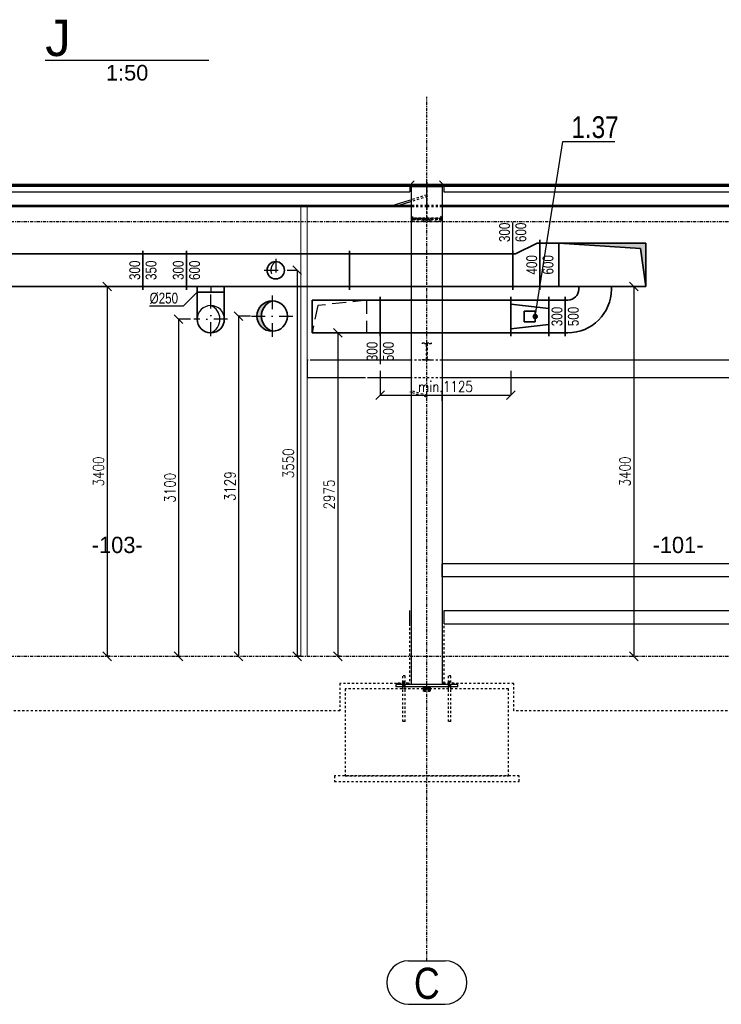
# Model space of a CAD drawing. Header units: millimetres. Extents: x 161070 to 520640, y 9197 to 248394.
# Tile 33 of 137: x 196154 to 202605, y 81153 to 90207. Entities that reach past the tile are written whole.
import ezdxf
from ezdxf.enums import TextEntityAlignment as Align

# ---------------------------------------------------------------- set-up
doc = ezdxf.new("R2010")
doc.units = ezdxf.units.MM
doc.header["$LTSCALE"] = 10
for name, pattern in [('DASHDOT', [25.4, 12.7, -6.35, 0, -6.35]), ('DASHED', [19.05, 12.7, -6.35]), ('DXK_LINE_DOT2', [3.9198, 1.9599, -1.9599]), ('DXK_LINE_DOT3', [5.9187, 2.979, -0.9799, 0.9799, -0.9799])]:
    doc.linetypes.add(name, pattern=pattern)
doc.layers.get('Defpoints').update_dxf_attribs({"color": 252})
for name, color, linetype in [('VZT CM', 1, 'Continuous'), ('VZT Odvod-pozice_odkaz', 7, 'Continuous'), ('VZT Odvod-pozice_text', 7, 'Continuous')]:
    doc.layers.add(name, color=color, linetype=linetype)
doc.layers.add('VZT Odvod', color=5, linetype='Continuous', lineweight=35)
doc.layers.add('VZT-koty', color=4, linetype='Continuous', lineweight=25)
doc.styles.add('Arial', font='arial.ttf')
doc.styles.add('Arial Narrow', font='ARIALN.TTF', dxfattribs={"height": 0.2})
doc.styles.add('laplan N', font='txt')
doc.styles.add('Romans', font='romans.shx', dxfattribs={"width": 0.8})
doc.styles.get("Standard").update_dxf_attribs({"font": 'ic-simplex.shx', "width": 0.8})
doc.dimstyles.new('CADKON', dxfattribs={"dimscale": 50, "dimtxt": 2.5, "dimasz": 2.5, "dimexe": 1.8, "dimexo": 5, "dimgap": 0.6, "dimtad": 1, "dimrnd": 1, "dimtxsty": 'Standard', "dimblk1": 'ARCHTICK', "dimblk2": 'ARCHTICK', "dimsah": 1, "dimcen": 2.5, "dimadec": 1, "dimazin": 2, "dimtfac": 1, "dimtdec": 4, "dimtix": 1, "dimtmove": 1, "dimatfit": 3, "dimldrblk": 'OPEN30', "dimfxl": 5, "dimtolj": 1, "dimarcsym": 0})
doc.dimstyles.new('Standa 50', dxfattribs={"dimtxt": 100, "dimasz": 80, "dimexe": 0, "dimexo": 30, "dimgap": 30, "dimtad": 1, "dimdec": 0, "dimrnd": 1, "dimdsep": 46, "dimtxsty": 'Romans', "dimblk": 'OBLIQUE', "dimcen": 0, "dimclrd": 256, "dimclre": 256, "dimclrt": 256, "dimadec": 0, "dimazin": 0, "dimtfac": 1, "dimtdec": 0, "dimtofl": 0, "dimtmove": 0, "dimatfit": 3, "dimldrblk": 'OBLIQUE', "dimfxl": 1, "dimtvp": 1.1, "dimtolj": 1, "dimlwd": -1, "dimlwe": -1, "dimarcsym": 0})

# ---------------------------------------------------------------- blocks, each defined once
blk = doc.blocks.new('*U2450', base_point=(400, 175))
at = {"color": 0, "linetype": 'ByBlock', "lineweight": -2}
for p, q in [((0, 975), (0, 175)), ((400, 975), (0, 975)), ((50, 925), (0, 175)), ((50, 925), (400, 975)), ((400, 175), (400, 975)), ((0, 175), (400, 175)), ((0, 175), (0, 0)), ((400, 0), (400, 175)), ((0, 0), (-30, 0)), ((0, 0), (400, 0)), ((400, 0), (430, 0))]:
    blk.add_line(p, q, dxfattribs=at)
at = {"color": 0, "lineweight": -2}
for points in [[(50, 925), (0, 975), (0, 175)], [(50, 925), (400, 975), (0, 975)], [(50, 925), (400, 975), (400, 975)]]:
    blk.add_solid(points, dxfattribs=at)
blk = doc.blocks.new('*U2452')
at = {"color": 0, "linetype": 'ByBlock', "lineweight": -2}
for p, q in [((0, 0), (0, 30)), ((0, 0), (0, 0)), ((0, -400), (0, 0)), ((0, 0), (250, 0)), ((250, 0), (250, 30)), ((250, 0), (250, 0)), ((250, 0), (250, -300)), ((225, -300), (25, -400)), ((225, -300), (250, -300)), ((250, -300), (250, -330)), ((250, -300), (250, -300)), ((25, -400), (0, -400)), ((0, -400), (0, -400)), ((0, -400), (0, -430))]:
    blk.add_line(p, q, dxfattribs=at)
blk = doc.blocks.new('*U2454')
at = {"color": 0, "linetype": 'ByBlock'}
for p, q in [((0, 300), (0, 330)), ((1500, 300), (0, 300)), ((0, 300), (0, 0)), ((1500, 300), (1500, 330)), ((1500, 0), (1500, 300)), ((0, 0), (1500, 0)), ((0, 0), (0, -30)), ((1500, 0), (1500, -30))]:
    blk.add_line(p, q, dxfattribs=at)
blk = doc.blocks.new('*U2459', base_point=(400, 400))
at = {"color": 0, "linetype": 'ByBlock', "lineweight": -2}
for p, q in [((-25, 400), (-25, 430)), ((0, 400), (-25, 400)), ((-25, 100), (-25, 400)), ((0, 100), (-25, 100)), ((-25, 100), (-25, 70)), ((100, 0), (100, -25)), ((400, 0), (400, -25)), ((70, -25), (430, -25)), ((100, -25), (400, -25))]:
    blk.add_line(p, q, dxfattribs=at)
for radius in [400, 100]:
    blk.add_arc((0, 0), radius, 0, 90, dxfattribs=at)
blk = doc.blocks.new('*U2460', base_point=(300, 0))
at = {"color": 0, "linetype": 'ByBlock', "lineweight": -2}
for p, q in [((0, 625), (0, 125)), ((300, 625), (0, 625)), ((300, 125), (300, 625)), ((0, 125), (0, 0)), ((300, 0), (300, 125)), ((0, 0), (-30, 0)), ((0, 0), (300, 0)), ((300, 0), (330, 0))]:
    blk.add_line(p, q, dxfattribs=at)
at = {"color": 2, "linetype": 'DASHED', "lineweight": 25}
blk.add_line((0, 125), (300, 125), dxfattribs=at)
blk.add_lwpolyline([(0, 125), (50, 575), (300, 625)], dxfattribs=at)
blk = doc.blocks.new('*U2462')
at = {"color": 0, "linetype": 'ByBlock'}
for p, q in [((0, 300), (0, 330)), ((1200, 300), (0, 300)), ((0, 300), (0, 0)), ((1200, 300), (1200, 330)), ((1200, 0), (1200, 300)), ((0, 0), (1200, 0)), ((0, 0), (0, -30)), ((1200, 0), (1200, -30))]:
    blk.add_line(p, q, dxfattribs=at)
blk = doc.blocks.new('*U2464', base_point=(0, 300))
at = {"color": 0, "linetype": 'ByBlock'}
for p, q in [((0, 300), (0, 330)), ((150, 300), (0, 300)), ((0, 300), (0, 0)), ((150, 300), (150, 330)), ((150, 0), (150, 300)), ((0, 0), (0, -30)), ((0, 0), (150, 0)), ((150, 0), (150, -30))]:
    blk.add_line(p, q, dxfattribs=at)
blk = doc.blocks.new('*U2465')
at = {"linetype": 'ByBlock', "lineweight": -2, "transparency": 33554687}
blk.add_hatch(color=0, dxfattribs=at).paths.add_polyline_path([(0, 140, 0.414214), (-140, 0, 0.414214), (0, -140, -0.704719)])
at = {"color": 2, "linetype": 'DASHDOT', "lineweight": 25}
for p, q in [((0, 190), (0, -190)), ((-190, 0), (190, 0))]:
    blk.add_line(p, q, dxfattribs=at)
at = {"color": 0, "linetype": 'ByBlock', "lineweight": -2}
blk.add_circle((0, 0), 140, dxfattribs=at)
blk.add_arc((50, 0), 148.7, 109.65382, 250.34618, dxfattribs=at)
blk = doc.blocks.new('*U2418', base_point=(125, 0))
at = {"color": 2, "linetype": 'DASHDOT', "lineweight": 25}
for p, q in [((0, 405), (0, 0)), ((-155, 250), (155, 250))]:
    blk.add_line(p, q, dxfattribs=at)
at = {"color": 0, "linetype": 'ByBlock', "lineweight": -2}
for p, q in [((-125, 0), (-125, 250)), ((125, 0), (125, 250)), ((-125, 0), (125, 0))]:
    blk.add_line(p, q, dxfattribs=at)
blk.add_arc((0, 250), 125, 0, 180, dxfattribs=at)
at = {"color": 2, "lineweight": 25}
for centre, radius, start, end in [((50, 250), 134.6, 111.80141, 248.19859), ((0, 250), 125, 180, 0)]:
    blk.add_arc(centre, radius, start, end, dxfattribs=at)
blk = doc.blocks.new('*U2467', base_point=(50, 250))
at = {"color": 0, "linetype": 'ByBlock', "lineweight": -2}
for p, q in [((0, 250), (0, 0)), ((50, 250), (0, 250)), ((50, 0), (50, 250)), ((0, 0), (50, 0))]:
    blk.add_line(p, q, dxfattribs=at)
at = {"color": 2, "linetype": 'DASHDOT', "lineweight": 25}
blk.add_line((0, 125), (50, 125), dxfattribs=at)
blk = doc.blocks.new('*U2483')
at = {"color": 2, "linetype": 'DASHDOT', "lineweight": 25}
for p, q in [((0, 105), (0, -105)), ((-105, 0), (105, 0))]:
    blk.add_line(p, q, dxfattribs=at)
at = {"color": 0, "linetype": 'ByBlock', "lineweight": -2}
blk.add_circle((0, 0), 80, dxfattribs=at)
at = {"color": 2, "linetype": 'DASHED', "lineweight": 25}
blk.add_arc((50, 0), 94.3, 122.00538, 237.99462, dxfattribs=at)
blk = doc.blocks.new('_OBLIQUE')
at = {"color": 0, "linetype": 'ByBlock'}
blk.add_line((-0.5, -0.5), (0.5, 0.5), dxfattribs=at)
blk = doc.blocks.new('*D2484')
at = {"layer": 'Defpoints', "color": 0}
for p in [(198584.3, 87902.5), (198703.5, 84352.5), (198703.5, 84352.5)]:
    blk.add_point(p, dxfattribs=at)
at = {"layer": 'VZT-koty'}
for p, q in [((198614.3, 87902.5), (198703.5, 87902.5)), ((198703.5, 87902.5), (198703.5, 84352.5)), ((198733.5, 84352.5), (198703.5, 84352.5))]:
    blk.add_line(p, q, dxfattribs=at)
at = {"layer": 'VZT-koty', "xscale": 80, "yscale": 80, "zscale": 80}
for p, rotation in [((198703.5, 87902.5), 90), ((198703.5, 84352.5), 270)]:
    blk.add_blockref('_OBLIQUE', p, dxfattribs=dict(at, rotation=rotation))
at = {"layer": 'VZT-koty', "insert": (198623.5, 86127.5), "char_height": 100, "attachment_point": 5, "rotation": 90, "style": 'Romans'}
blk.add_mtext('\\A1;3550', dxfattribs=at)
blk = doc.blocks.new('*D2485')
at = {"layer": 'Defpoints', "color": 0}
for p in [(196952.6, 87752.5), (196952.6, 84352.5), (196957.6, 84352.5)]:
    blk.add_point(p, dxfattribs=at)
at = {"layer": 'VZT-koty'}
for p, q in [((196982.6, 87752.5), (196957.6, 87752.5)), ((196957.6, 87752.5), (196957.6, 84352.5)), ((196982.6, 84352.5), (196957.6, 84352.5))]:
    blk.add_line(p, q, dxfattribs=at)
at = {"layer": 'VZT-koty', "xscale": 80, "yscale": 80, "zscale": 80}
for p, rotation in [((196957.6, 87752.5), 90), ((196957.6, 84352.5), 270)]:
    blk.add_blockref('_OBLIQUE', p, dxfattribs=dict(at, rotation=rotation))
at = {"layer": 'VZT-koty', "insert": (196877.6, 86052.5), "char_height": 100, "attachment_point": 5, "rotation": 90, "style": 'Romans'}
blk.add_mtext('\\A1;3400', dxfattribs=at)
blk = doc.blocks.new('*D2486')
at = {"layer": 'Defpoints', "color": 0}
for p in [(197755.1, 87452.5), (197614.9, 84352.5), (197614.9, 84352.5)]:
    blk.add_point(p, dxfattribs=at)
at = {"layer": 'VZT-koty'}
for p, q in [((197725.1, 87452.5), (197614.9, 87452.5)), ((197614.9, 87452.5), (197614.9, 84352.5)), ((197584.9, 84352.5), (197614.9, 84352.5))]:
    blk.add_line(p, q, dxfattribs=at)
at = {"layer": 'VZT-koty', "xscale": 80, "yscale": 80, "zscale": 80}
for p, rotation in [((197614.9, 87452.5), 90), ((197614.9, 84352.5), 270)]:
    blk.add_blockref('_OBLIQUE', p, dxfattribs=dict(at, rotation=rotation))
at = {"layer": 'VZT-koty', "insert": (197534.9, 85902.5), "char_height": 100, "attachment_point": 5, "rotation": 90, "style": 'Romans'}
blk.add_mtext('\\A1;3100', dxfattribs=at)
blk = doc.blocks.new('*D2487')
at = {"layer": 'Defpoints', "color": 0}
for p in [(198305.9, 87481.5), (198166.7, 84352.5), (198166.7, 84352.5)]:
    blk.add_point(p, dxfattribs=at)
at = {"layer": 'VZT-koty'}
for p, q in [((198275.9, 87481.5), (198166.7, 87481.5)), ((198166.7, 87481.5), (198166.7, 84352.5)), ((198136.7, 84352.5), (198166.7, 84352.5))]:
    blk.add_line(p, q, dxfattribs=at)
at = {"layer": 'VZT-koty', "xscale": 80, "yscale": 80, "zscale": 80}
for p, rotation in [((198166.7, 87481.5), 90), ((198166.7, 84352.5), 270)]:
    blk.add_blockref('_OBLIQUE', p, dxfattribs=dict(at, rotation=rotation))
at = {"layer": 'VZT-koty', "insert": (198086.7, 85917), "char_height": 100, "attachment_point": 5, "rotation": 90, "style": 'Romans'}
blk.add_mtext('\\A1;3129', dxfattribs=at)
blk = doc.blocks.new('*D2488')
at = {"layer": 'Defpoints', "color": 0}
for p in [(199074.1, 87327.5), (199074.1, 84352.5), (199079.2, 84352.5)]:
    blk.add_point(p, dxfattribs=at)
at = {"layer": 'VZT-koty'}
for p, q in [((199104.1, 87327.5), (199079.2, 87327.5)), ((199079.2, 87327.5), (199079.2, 84352.5)), ((199104.1, 84352.5), (199079.2, 84352.5))]:
    blk.add_line(p, q, dxfattribs=at)
at = {"layer": 'VZT-koty', "xscale": 80, "yscale": 80, "zscale": 80}
for p, rotation in [((199079.2, 87327.5), 90), ((199079.2, 84352.5), 270)]:
    blk.add_blockref('_OBLIQUE', p, dxfattribs=dict(at, rotation=rotation))
at = {"layer": 'VZT-koty', "insert": (198999.2, 85840), "char_height": 100, "attachment_point": 5, "rotation": 90, "style": 'Romans'}
blk.add_mtext('\\A1;2975', dxfattribs=at)
blk = doc.blocks.new('*D2489')
at = {"layer": 'Defpoints', "color": 0}
for p in [(201804.2, 87752.5), (201799.2, 84352.5), (201804.2, 84352.5)]:
    blk.add_point(p, dxfattribs=at)
at = {"layer": 'VZT-koty'}
for p, q in [((201774.2, 87752.5), (201799.2, 87752.5)), ((201799.2, 87752.5), (201799.2, 84352.5)), ((201774.2, 84352.5), (201799.2, 84352.5))]:
    blk.add_line(p, q, dxfattribs=at)
at = {"layer": 'VZT-koty', "xscale": 80, "yscale": 80, "zscale": 80}
for p, rotation in [((201799.2, 87752.5), 90), ((201799.2, 84352.5), 270)]:
    blk.add_blockref('_OBLIQUE', p, dxfattribs=dict(at, rotation=rotation))
at = {"layer": 'VZT-koty', "insert": (201719.2, 86052.5), "char_height": 100, "attachment_point": 5, "rotation": 90, "style": 'Romans'}
blk.add_mtext('\\A1;3400', dxfattribs=at)
blk = doc.blocks.new('*U2495', base_point=(0, 300))
at = {"color": 0, "linetype": 'ByBlock', "lineweight": -2}
for p, q in [((0, 300), (0, 330)), ((0, 0), (0, 300)), ((0, 300), (400, 300)), ((0, 300), (0, 300)), ((400, 300), (400, 330)), ((400, 300), (400, 0)), ((400, 300), (400, 300)), ((0, 0), (0, 0)), ((0, 0), (0, -30)), ((400, 0), (0, 0)), ((400, 0), (400, -30)), ((400, 0), (400, 0))]:
    blk.add_line(p, q, dxfattribs=at)
blk = doc.blocks.new('*U2506')
at = {"color": 0, "linetype": 'ByBlock'}
for p, q in [((0, 300), (0, 330)), ((1400, 300), (0, 300)), ((0, 300), (0, 0)), ((1400, 300), (1400, 330)), ((1400, 0), (1400, 300)), ((0, 0), (1400, 0)), ((0, 0), (0, -30)), ((1400, 0), (1400, -30))]:
    blk.add_line(p, q, dxfattribs=at)
blk = doc.blocks.new('*D3227')
at = {"layer": 'Defpoints', "color": 0}
for p in [(199468.5, 87327.5), (200668.5, 87327.5), (200668.5, 86753.3)]:
    blk.add_point(p, dxfattribs=at)
at = {"layer": 'VZT-koty'}
for p, q in [((199468.5, 86977.5), (199468.5, 86753.3)), ((200668.5, 86977.5), (200668.5, 86753.3)), ((199468.5, 86753.3), (200668.5, 86753.3))]:
    blk.add_line(p, q, dxfattribs=at)
at = {"layer": 'VZT-koty', "xscale": 80, "yscale": 80, "zscale": 80, "rotation": 180}
blk.add_blockref('_OBLIQUE', (199468.5, 86753.3), dxfattribs=at)
at = {"layer": 'VZT-koty', "xscale": 80, "yscale": 80, "zscale": 80}
blk.add_blockref('_OBLIQUE', (200668.5, 86753.3), dxfattribs=at)
at = {"layer": 'VZT-koty', "insert": (200068.5, 86833.3), "char_height": 100, "attachment_point": 5, "style": 'Romans'}
blk.add_mtext('\\A1;\\A1;min.1125', dxfattribs=at)
blk = doc.blocks.new('*U2463', base_point=(0, 175))
at = {"color": 0, "linetype": 'ByBlock', "lineweight": -2}
for p, q in [((-150, 350), (-150, 0)), ((150, 350), (-150, 350)), ((-75, 350), (-112.5, 0)), ((75, 350), (112.5, 0)), ((150, 0), (150, 350)), ((50, 225), (-50, 225)), ((-50, 225), (-50, 125)), ((50, 125), (50, 225)), ((-50, 125), (50, 125)), ((-150, 0), (150, 0))]:
    blk.add_line(p, q, dxfattribs=at)
blk = doc.blocks.new('_ArchTick')
at = {"color": 0, "const_width": 0.15}
blk.add_lwpolyline([(-0.5, -0.5), (0.5, 0.5)], dxfattribs=at)

msp = doc.modelspace()

# ---------------------------------------------------------------- linework, layer by layer
at = {"color": 252, "linetype": 'Continuous'}
for p, q in [((196388.7, 89835), (197893.8, 89835)), ((199897.2, 88691.2), (193897.2, 88691.2)), ((199897.2, 88684.7), (193897.2, 88684.7)), ((199757.2, 88676.2), (194037.2, 88676.2)), ((194052.2, 88674.7), (199742.2, 88674.7)), ((199742.2, 88676.2), (199742.2, 88624.7)), ((199757.2, 88701.9), (199780.7, 88724.1)), ((199757.2, 88701.9), (199757.2, 88671.7)), ((199757.2, 88683.7), (200037.2, 88683.7)), ((199757.2, 88671.2), (199757.2, 88671.7)), ((199757.2, 88671.7), (200037.2, 88671.7)), ((200037.2, 88671.2), (199757.2, 88671.2)), ((199757.2, 84092.5), (199757.2, 88671.2)), ((199897.2, 88684.7), (199897.2, 88691.2)), ((205897.2, 88691.2), (199897.2, 88691.2)), ((199897.2, 88691.2), (199897.2, 88684.7)), ((205897.2, 88684.7), (199897.2, 88684.7)), ((200037.2, 88701.9), (200013.6, 88724.1)), ((200037.2, 88671.7), (200037.2, 88701.9)), ((205847.2, 88676.2), (200037.2, 88676.2)), ((200037.2, 88671.7), (200037.2, 88671.2)), ((200037.2, 88671.2), (200037.2, 84092.5)), ((200052.2, 88676.2), (200052.2, 88624.7)), ((200052.2, 88674.7), (205832.2, 88674.7)), ((194052.2, 88624.7), (199742.2, 88624.7)), ((200052.2, 88624.7), (205832.2, 88624.7)), ((199757.2, 88493.6), (194037.2, 88493.6)), ((199757.2, 88485.1), (194037.2, 88485.1)), ((199576.5, 88496.7), (194217.9, 88496.7)), ((199733.1, 88544.8), (199575.8, 88496.5)), ((199757.2, 88535.5), (199630.3, 88496.5)), ((199757.2, 88496.7), (199630.9, 88496.7)), ((205894.4, 88496.7), (200037.2, 88496.7)), ((205894.4, 88493.6), (200037.2, 88493.6)), ((205847.2, 88485.1), (200037.2, 88485.1)), ((198797.2, 87072.3), (198797.2, 86912.5)), ((199757.2, 87074.5), (198844.3, 87074.5)), ((205797.2, 87074.5), (200037.2, 87074.5)), ((199316.9, 86912.5), (198797.2, 86912.5)), ((199757.2, 86912.5), (199371.4, 86912.5)), ((205797.2, 86912.5), (200037.2, 86912.5)), ((199757.2, 86702.5), (199757.2, 86782.5)), ((200037.2, 86702.5), (200037.2, 86782.5)), ((199757.2, 85082.5), (199757.2, 85202.5)), ((205917.2, 85202.5), (200037.2, 85202.5)), ((200037.2, 85082.5), (200037.2, 85202.5)), ((201397.2, 85202.5), (201317.2, 85202.5)), ((202477.2, 85202.5), (202397.2, 85202.5)), ((205917.2, 85082.5), (200037.2, 85082.5)), ((199737.2, 84772.5), (199737.2, 84652.5)), ((200057.2, 84772.5), (205997.2, 84772.5)), ((200057.2, 84652.5), (200057.2, 84772.5)), ((200057.2, 84652.5), (205997.2, 84652.5)), ((200182.2, 84092.5), (199612.2, 84092.5)), ((199612.2, 84092.5), (199612.2, 84072.5)), ((199867.2, 84072.5), (199612.2, 84072.5)), ((199627.2, 84092.5), (199627.2, 84102.5)), ((199675.2, 84052.5), (199675.2, 84072.5)), ((199677.2, 84092.5), (199677.2, 84102.5)), ((199699.2, 84052.5), (199699.2, 84072.5)), ((199727.2, 84092.5), (199727.2, 84102.5)), ((199867.2, 84062.5), (199867.2, 84072.5)), ((199867.2, 84072.5), (199927.2, 84072.5)), ((199927.2, 84062.5), (199867.2, 84062.5)), ((199867.2, 84054.5), (199867.2, 84062.5)), ((199867.2, 84062.5), (199927.2, 84062.5)), ((199867.2, 84052.5), (199867.2, 84054.5)), ((199867.2, 84054.5), (199927.2, 84054.5)), ((199927.2, 84054.5), (199867.2, 84054.5)), ((199927.2, 84072.5), (199927.2, 84062.5)), ((200182.2, 84072.5), (199927.2, 84072.5)), ((199927.2, 84062.5), (199927.2, 84054.5)), ((199927.2, 84052.5), (199927.2, 84054.5)), ((200057.2, 84104.5), (200047.2, 84104.5)), ((200047.2, 84092.5), (200047.2, 84104.5)), ((200095.2, 84052.5), (200095.2, 84072.5)), ((200097.2, 84092.5), (200097.2, 84102.5)), ((200119.2, 84052.5), (200119.2, 84072.5)), ((200147.2, 84092.5), (200147.2, 84102.5)), ((200182.2, 84072.5), (200182.2, 84092.5)), ((199728.8, 81552.5), (200065.5, 81552.5)), ((199728.8, 81152.5), (200065.5, 81152.5))]:
    msp.add_line(p, q, dxfattribs=at)
at = {"color": 252, "linetype": 'DXK_LINE_DOT3'}
for p, q in [((199897.2, 81552.5), (199897.2, 89497.5)), ((186897.2, 88352.5), (208897.7, 88352.5)), ((186897.2, 84352.5), (208897.7, 84352.5))]:
    msp.add_line(p, q, dxfattribs=at)
at = {"color": 252, "linetype": 'DXK_LINE_DOT2'}
for p, q in [((194052.2, 88677.9), (199742.2, 88677.9)), ((199742.2, 88677.9), (199742.2, 88676.2)), ((199757.2, 88687.7), (199757.2, 88688.6)), ((199757.2, 88688.6), (200037.2, 88688.6)), ((199893.2, 88687.7), (199757.2, 88687.7)), ((199757.2, 88687.7), (199757.2, 88672)), ((199897.2, 88676.2), (199757.2, 88676.2)), ((199757.2, 88671.7), (199757.2, 88672)), ((199757.2, 88672), (199893.2, 88672)), ((199893.2, 88712.1), (199893.2, 88381.9)), ((199893.2, 88688.6), (199901.2, 88688.6)), ((199893.2, 88672), (199893.2, 88687.7)), ((199897.2, 88485.1), (199897.2, 88684.7)), ((199897.2, 88684.7), (199897.2, 88485.1)), ((200037.2, 88676.2), (199897.2, 88676.2)), ((199901.2, 88381.9), (199901.2, 88712.1)), ((200037.2, 88687.7), (199901.2, 88687.7)), ((199901.2, 88687.7), (199901.2, 88672)), ((199901.2, 88672), (200037.2, 88672)), ((200037.2, 88688.6), (200037.2, 88687.7)), ((200037.2, 88687.7), (200037.2, 88671.7)), ((200052.2, 88677.9), (205832.2, 88677.9)), ((200052.2, 88677.9), (200052.2, 88676.2)), ((199894.8, 88594.5), (199733.1, 88544.8)), ((199899.5, 88579.2), (199757.2, 88535.5)), ((199894.8, 88594.5), (199899.5, 88579.2)), ((199575.8, 88496.5), (199539, 88485.1)), ((199630.9, 88496.7), (199576.5, 88496.7)), ((199630.3, 88496.5), (199593.4, 88485.1)), ((199897.2, 88496.7), (199757.2, 88496.7)), ((199897.2, 88493.6), (199757.2, 88493.6)), ((199897.2, 88485.1), (199757.2, 88485.1)), ((200037.2, 88496.7), (199897.2, 88496.7)), ((200037.2, 88493.6), (199897.2, 88493.6)), ((200037.2, 88485.1), (199897.2, 88485.1)), ((199757.2, 88384.6), (199779.3, 88405.5)), ((199757.2, 88384.6), (199757.2, 88370)), ((200037.2, 88381.9), (199757.2, 88381.9)), ((200037.2, 88370), (199757.2, 88370)), ((199762.9, 88353.4), (199762.9, 88381)), ((199762.9, 88381), (199867.2, 88381)), ((199867.2, 88381), (199892.9, 88379.3)), ((199892.9, 88355.1), (199892.9, 88379.3)), ((199893.2, 88381.9), (199901.2, 88381.9)), ((199901.5, 88379.3), (199927.2, 88381)), ((199901.5, 88355.1), (199901.5, 88379.3)), ((199927.2, 88381), (200031.5, 88381)), ((200037.2, 88384.6), (200015, 88405.5)), ((200031.5, 88353.4), (200031.5, 88381)), ((200037.2, 88370), (200037.2, 88384.6)), ((199867.2, 88365.4), (199762.9, 88365.4)), ((199762.9, 88353.4), (199867.2, 88353.4)), ((199892.9, 88367), (199867.2, 88365.4)), ((199867.2, 88353.4), (199867.2, 88365.4)), ((199867.2, 88353.4), (199892.9, 88355.1)), ((199927.2, 88365.4), (199901.5, 88367)), ((199901.5, 88355.1), (199927.2, 88353.4)), ((199927.2, 88353.4), (199927.2, 88365.4)), ((200031.5, 88365.4), (199927.2, 88365.4)), ((199927.2, 88353.4), (200031.5, 88353.4)), ((199856.2, 87227.1), (199856.2, 87234.5)), ((199856.2, 87234.5), (199938.2, 87234.5)), ((199894.7, 87227.1), (199856.2, 87227.1)), ((199894.7, 87081.9), (199894.7, 87227.1)), ((199938.2, 87227.1), (199899.7, 87227.1)), ((199899.7, 87227.1), (199899.7, 87081.9)), ((199938.2, 87234.5), (199938.2, 87227.1)), ((198797.2, 87074.5), (198797.2, 87072.3)), ((198844.3, 87074.5), (198797.2, 87074.5)), ((200037.2, 87074.5), (199757.2, 87074.5)), ((199856.2, 87074.5), (199856.2, 87081.9)), ((199856.2, 87081.9), (199894.7, 87081.9)), ((199938.2, 87074.5), (199856.2, 87074.5)), ((199899.7, 87081.9), (199938.2, 87081.9)), ((199938.2, 87081.9), (199938.2, 87074.5)), ((199371.4, 86912.5), (199316.9, 86912.5)), ((200037.2, 86912.5), (199757.2, 86912.5)), ((199894.8, 86734.9), (199739.8, 86782.5)), ((199899.5, 86750.2), (199757.2, 86793.9)), ((199899.5, 86750.2), (199894.8, 86734.9)), ((199737.2, 84652.5), (199737.2, 84102.5)), ((200057.2, 84102.5), (200057.2, 84652.5)), ((200057.2, 84652.5), (205997.2, 84652.5)), ((199699.2, 84172.5), (199675.2, 84172.5)), ((199675.2, 84072.5), (199675.2, 84172.5)), ((199687.2, 84068.5), (199687.2, 84128.5)), ((199699.2, 84072.5), (199699.2, 84172.5)), ((200119.2, 84172.5), (200095.2, 84172.5)), ((200095.2, 84072.5), (200095.2, 84172.5)), ((200107.2, 84068.5), (200107.2, 84128.5)), ((200119.2, 84072.5), (200119.2, 84172.5)), ((199737.2, 84102.5), (199097.2, 84102.5)), ((199097.2, 84102.5), (199097.2, 83852.5)), ((199147.2, 84052.5), (199147.2, 83252.5)), ((200647.2, 84052.5), (199147.2, 84052.5)), ((199727.2, 84104.5), (199627.2, 84104.5)), ((199627.2, 84102.5), (199627.2, 84104.5)), ((199727.2, 84092.5), (199627.2, 84092.5)), ((199675.2, 83752.5), (199675.2, 84052.5)), ((199677.2, 84102.5), (199677.2, 84104.5)), ((199687.2, 84072.5), (199687.2, 84092.5)), ((199699.2, 83752.5), (199699.2, 84052.5)), ((199727.2, 84102.5), (199727.2, 84104.5)), ((200037.2, 84092.5), (199757.2, 84092.5)), ((199927.2, 84072.5), (199867.2, 84072.5)), ((199867.2, 84049.5), (199867.2, 84052.5)), ((199927.2, 84049.5), (199867.2, 84049.5)), ((199867.2, 84044.5), (199867.2, 84049.5)), ((199867.2, 84049.5), (199927.2, 84049.5)), ((199927.2, 84044.5), (199867.2, 84044.5)), ((199867.2, 84041.5), (199867.2, 84044.5)), ((199867.2, 84044.5), (199927.2, 84044.5)), ((199927.2, 84041.5), (199867.2, 84041.5)), ((199867.2, 84038.5), (199867.2, 84041.5)), ((199867.2, 84041.5), (199927.2, 84041.5)), ((199927.2, 84038.5), (199867.2, 84038.5)), ((199867.2, 84036.5), (199867.2, 84038.5)), ((199867.2, 84038.5), (199927.2, 84038.5)), ((199927.2, 84036.5), (199867.2, 84036.5)), ((199867.2, 84034.5), (199867.2, 84036.5)), ((199867.2, 84036.5), (199927.2, 84036.5)), ((199927.2, 84034.5), (199867.2, 84034.5)), ((199867.2, 84033.5), (199867.2, 84034.5)), ((199867.2, 84034.5), (199927.2, 84034.5)), ((199927.2, 84033.5), (199867.2, 84033.5)), ((199867.2, 84032.5), (199867.2, 84033.5)), ((199867.2, 84033.5), (199927.2, 84033.5)), ((199927.2, 84032.5), (199867.2, 84032.5)), ((199927.2, 84049.5), (199927.2, 84052.5)), ((199927.2, 84049.5), (199927.2, 84044.5)), ((199927.2, 84044.5), (199927.2, 84041.5)), ((199927.2, 84041.5), (199927.2, 84038.5)), ((199927.2, 84038.5), (199927.2, 84036.5)), ((199927.2, 84036.5), (199927.2, 84034.5)), ((199927.2, 84034.5), (199927.2, 84033.5)), ((199927.2, 84033.5), (199927.2, 84032.5)), ((200147.2, 84092.5), (200047.2, 84092.5)), ((200147.2, 84104.5), (200057.2, 84104.5)), ((200697.2, 84102.5), (200057.2, 84102.5)), ((200095.2, 83752.5), (200095.2, 84052.5)), ((200097.2, 84102.5), (200097.2, 84104.5)), ((200107.2, 84072.5), (200107.2, 84092.5)), ((200119.2, 83752.5), (200119.2, 84052.5)), ((200147.2, 84102.5), (200147.2, 84104.5)), ((200647.2, 83252.5), (200647.2, 84052.5)), ((200697.2, 83852.5), (200697.2, 84102.5)), ((199097.2, 83852.5), (194697.2, 83852.5)), ((205247.2, 83852.5), (200697.2, 83852.5)), ((199699.2, 83752.5), (199675.2, 83752.5)), ((200119.2, 83752.5), (200095.2, 83752.5)), ((199047.2, 83252.5), (199047.2, 83202.5)), ((200747.2, 83252.5), (199047.2, 83252.5)), ((199147.2, 83252.5), (200647.2, 83252.5)), ((200747.2, 83202.5), (200747.2, 83252.5)), ((199047.2, 83202.5), (200747.2, 83202.5))]:
    msp.add_line(p, q, dxfattribs=at)
at = {"color": 252, "lineweight": 15}
for p, q in [((198737.2, 88485.1), (198737.2, 84352.5)), ((198797.2, 88485.1), (198797.2, 84352.5))]:
    msp.add_line(p, q, dxfattribs=at)
at = {"color": 252, "linetype": 'Continuous'}
for centre, start, end in [((199728.8, 81352.5), 90, 270), ((200065.5, 81352.5), 270, 90)]:
    msp.add_arc(centre, 200, start, end, dxfattribs=at)
at = {"layer": 'VZT-koty'}
for p, q in [((200686.3, 88052.5), (200686.3, 88340.5)), ((197785.1, 87702.5), (197657.7, 87571.5)), ((197657.7, 87571.5), (197348.1, 87571.5)), ((199468.5, 87327.5), (199468.5, 87039.5))]:
    msp.add_line(p, q, dxfattribs=at)

# ---------------------------------------------------------------- block references
at = {"layer": 'VZT Odvod'}
for name, p, rotation in [('*U2452', (200936.3, 87752.5), 180), ('*U2450', (201111.3, 87752.5), 270), ('*U2506', (197286.3, 88052.5), 180), ('*U2454', (199186.3, 88052.5), 180), ('*U2454', (200686.3, 88052.5), 180), ('*U2483', (198507.6, 87902.5), 360), ('*U2467', (198035.1, 87702.5), 270), ('*U2459', (201593.5, 87327.5), 270), ('*U2418', (197785.1, 87702.5), 180), ('*U2465', (198475.1, 87481.5), 360), ('*U2462', (199468.5, 87327.5), 360), ('*U2464', (201018.5, 87627.5), 360)]:
    msp.add_blockref(name, p, dxfattribs=dict(at, rotation=rotation))
at = {"layer": 'VZT Odvod', "xscale": -1}
msp.add_blockref('*U2495', (197686.3, 88052.5), dxfattribs=at)
for name, p, rotation in [('*U2460', (199468.5, 87327.5), 89.99999999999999), ('*U2463', (200843.5, 87477.5), 270)]:
    msp.add_blockref(name, p, dxfattribs=dict(at, rotation=rotation))

# ---------------------------------------------------------------- texts
at = {"color": 252, "linetype": 'Continuous'}
for s, height, style, p in [('J', 334.3, 'Arial', (196388.7, 89872.5)), ('1:50', 143.26, 'Arial', (196946.6, 89647.5)), ('C', 286.3, 'Arial Narrow', (199778.8, 81202.5))]:
    msp.add_text(s, height=height, dxfattribs=dict(at, style=style)).set_placement(p)
at = {"layer": 'VZT CM', "char_height": 150, "attachment_point": 1, "style": 'laplan N'}
for s, insert in [('{\\F.shx.shx;-103-}', (196816.6, 85452.1)), ('{\\F.shx.shx.shx.shx;-101-}', (201972.4, 85452.1))]:
    msp.add_mtext_dynamic_manual_height_columns(s, width=5545.815, gutter_width=500, heights=[5545.8], dxfattribs=dict(at, insert=insert))
at = {"layer": 'VZT Odvod-pozice_text', "color": 210, "insert": (201226.4, 89115.5), "char_height": 200, "attachment_point": 7, "style": 'Arial'}
msp.add_mtext('\\W0.8\\H200.0\\C210;1.37', dxfattribs=at)
at = {"layer": 'VZT-koty', "width": 0.8}
for p in [(200661.3, 88340.5), (199443.5, 87245.2)]:
    msp.add_text('300', height=100, rotation=90, dxfattribs=at).set_placement(p, align=Align.RIGHT)
for s, p in [('600', (200711.3, 88340.5)), ('500', (199493.5, 87245.2))]:
    msp.add_text(s, height=100, rotation=90, dxfattribs=at).set_placement(p, align=Align.TOP_RIGHT)
for s, p in [('400', (200911.3, 87952.5)), ('300', (197261.3, 87902.5)), ('300', (197661.3, 87902.5)), ('300', (201143.5, 87477.5))]:
    msp.add_text(s, height=100, rotation=90, dxfattribs=at).set_placement(p, align=Align.CENTER)
for s, p in [('600', (200961.3, 87952.5)), ('350', (197311.3, 87902.5)), ('600', (197711.3, 87902.5)), ('500', (201193.5, 87477.5))]:
    msp.add_text(s, height=100, rotation=90, dxfattribs=at).set_placement(p, align=Align.TOP_CENTER)
msp.add_text('%%c250', height=100, dxfattribs=at).set_placement((197348.1, 87596.5))

# ---------------------------------------------------------------- dimensions: what is measured, and where the dimension line sits
at = {"layer": 'VZT-koty'}
for base, p1, p2, picture, middle in [((198703.5, 84352.5), (198584.3, 87902.5), (198703.5, 84352.5), '*D2484', (198623.5, 86127.5)), ((196957.6, 84352.5), (196952.6, 87752.5), (196952.6, 84352.5), '*D2485', (196877.6, 86052.5)), ((201799.2, 84352.5), (201804.2, 87752.5), (201804.2, 84352.5), '*D2489', (201719.2, 86052.5)), ((197614.9, 84352.5), (197755.1, 87452.5), (197614.9, 84352.5), '*D2486', (197534.9, 85902.5)), ((198166.7, 84352.5), (198305.9, 87481.5), (198166.7, 84352.5), '*D2487', (198086.7, 85917)), ((199079.2, 84352.5), (199074.1, 87327.5), (199074.1, 84352.5), '*D2488', (198999.2, 85840))]:
    dim = msp.add_linear_dim(base=base, p1=p1, p2=p2, angle=90, dimstyle='Standa 50', dxfattribs=at)
    dim.commit()
    dim.dimension.update_dxf_attribs({"geometry": picture, "text_midpoint": middle})
dim = msp.add_linear_dim(base=(200668.5, 86753.3), p1=(199468.5, 87327.5), p2=(200668.5, 87327.5), text='\\A1;min.1125', dimstyle='Standa 50', override={"dimexo": 350}, dxfattribs=at)
dim.commit()
dim.dimension.update_dxf_attribs({"geometry": '*D3227', "text_midpoint": (200068.5, 86833.3)})

# ---------------------------------------------------------------- leaders
at = {"layer": 'VZT Odvod-pozice_odkaz', "color": 102, "annotation_type": 0, "has_hookline": 1, "hookline_direction": 0, "text_width": 400}
msp.add_leader([(200893.5, 87477.5), (201146.4, 89085.5), (201196.4, 89085.5)], dimstyle='CADKON', override={"dimscale": 50, "dimasz": 1, "dimgap": 0.6, "dimldrblk": 'Dot'}, dxfattribs=at)

doc.saveas('drawing.dxf')
